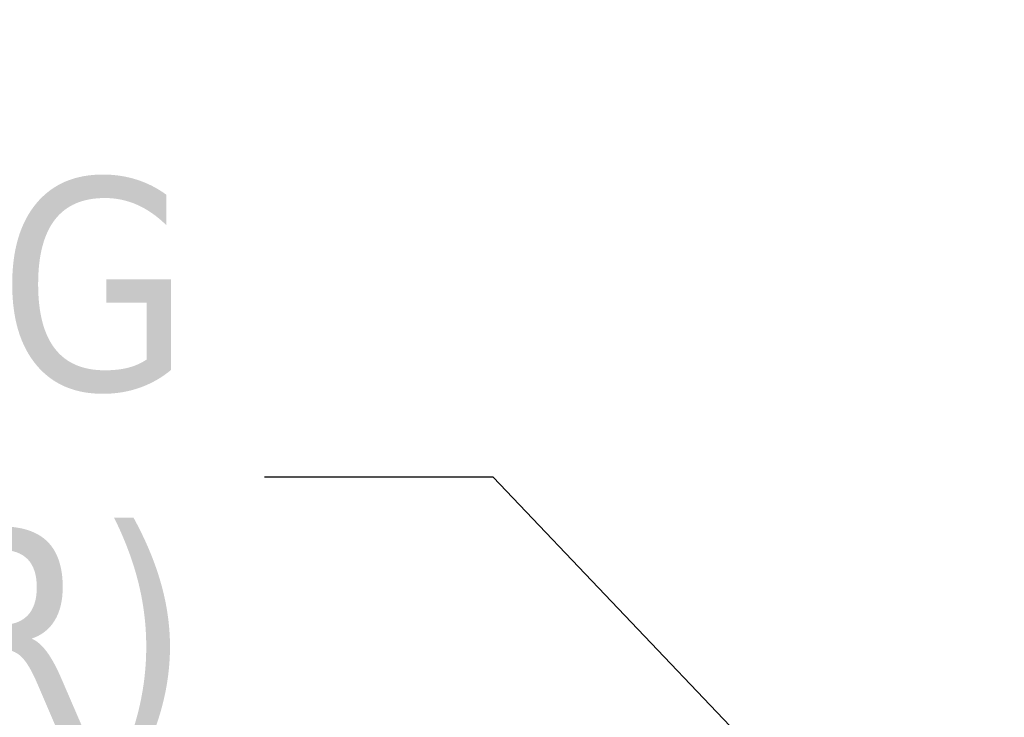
# Model space of a CAD drawing. Extents: x 785 to 1232, y 18 to 306.
# Tile 17 of 232: x 897 to 905, y 114 to 120. Entities that reach past the tile are written whole.
import ezdxf

# ---------------------------------------------------------------- set-up
doc = ezdxf.new("R2010")
doc.units = 0
doc.header["$LTSCALE"] = 4
doc.header["$MEASUREMENT"] = 0
doc.layers.get('0').update_dxf_attribs({"linetype": 'CONTINUOUS'})
doc.styles.add('ROMANS', font='romans.shx')
doc.dimstyles.new('Default (ANSI)$7', dxfattribs={"dimscale": 20, "dimtxt": 0.07, "dimasz": 0.098425, "dimexe": 0.125, "dimexo": 0.0625, "dimgap": 0.031496, "dimtad": 0, "dimtih": 1, "dimtoh": 1, "dimrnd": 1e-08, "dimzin": 0, "dimdsep": 46, "dimtxsty": 'ROMANS', "dimblk": 'Filled-1', "dimcen": 0.09, "dimdle": 0.393701, "dimclrd": 256, "dimclre": 256, "dimclrt": 256, "dimadec": 0, "dimazin": 0, "dimtfac": 0.928571, "dimtofl": 0, "dimtmove": 0, "dimatfit": 3, "dimfxl": 1, "dimtolj": 1, "dimtzin": 0, "dimlwd": -1, "dimlwe": -1, "dimarcsym": 0})

# ---------------------------------------------------------------- blocks, each defined once
blk = doc.blocks.new('Filled-1')
at = {"color": 0}
for p, q in [((0, 0), (-1, 0.1786)), ((-1, 0.1786), (-1, -0.1786)), ((-1, 0), (0, 0)), ((-1, -0.1786), (0, 0))]:
    blk.add_line(p, q, dxfattribs=at)
at = {"color": 0, "flags": 128}
blk.add_lwpolyline([(-1, -0.1786), (0, 0), (-1, 0.1786), (-1, -0.1786)], dxfattribs=at)
at = {"color": 0}
blk.add_solid([(-1, -0.1786), (0, 0), (-1, 0.1786), (-1, -0.1786)], dxfattribs=at)

msp = doc.modelspace()

# ---------------------------------------------------------------- texts
at = {"insert": (898.2037, 115.8025), "char_height": 1.82, "width": 40.613727, "attachment_point": 6, "line_spacing_factor": 0.987884, "style": 'ROMANS'}
msp.add_mtext('{\\fTahoma|b0|i0;3-POINT KEYLOCKING-PADLOCKING\\P\\fTahoma|b0|i0;COMBO HANDLE (1 PER DOOR)}', dxfattribs=at)

# ---------------------------------------------------------------- leaders
at = {"annotation_type": 0, "has_hookline": 1, "hookline_direction": 1, "text_width": 40.3786}
msp.add_leader([(905.2034, 111.1784), (900.8021, 115.8025), (898.8336, 115.8025)], dimstyle='Default (ANSI)$7', override={"dimtad": 0}, dxfattribs=at)

doc.saveas('drawing.dxf')
